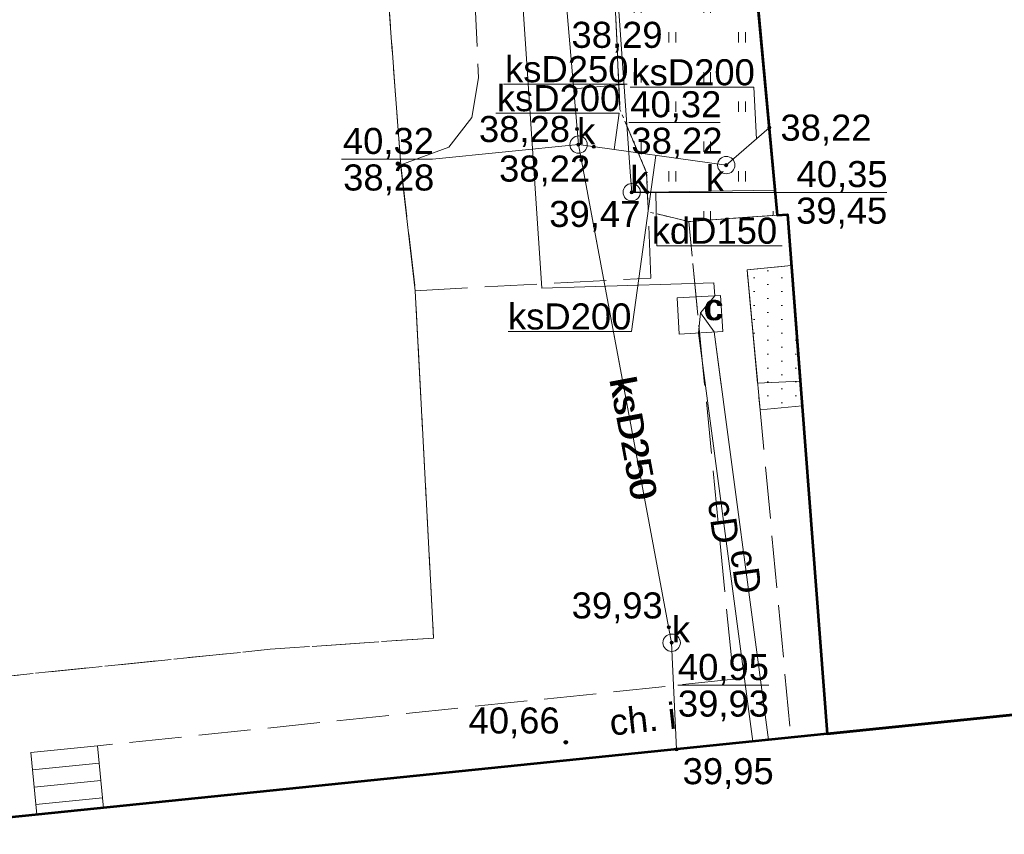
# Model space of a CAD drawing. Header units: millimetres. Extents: x 6503307 to 6504695, y 5886099 to 5887123.
# Tile 52 of 77: x 6504072 to 6504101, y 5886232 to 5886255. Entities that reach past the tile are written whole.
import ezdxf
from ezdxf.enums import TextEntityAlignment as Align

# ---------------------------------------------------------------- set-up
doc = ezdxf.new("R2010")
doc.units = ezdxf.units.MM
for name, pattern in [('OTKC_A05', [1.5, 1, -0.5]), ('OTKJ_A05', [2, 1.5, -0.5]), ('OTKU_A05', [2, 1.5, -0.5]), ('OTZT_A05', [1.5, 1, -0.5])]:
    doc.linetypes.add(name, pattern=pattern)
for name, color, linetype, lineweight in [('Budynki EGiB', 18, 'Continuous', 0), ('isa_V10520003E16E075_TUsr', 7, 'Continuous', 25), ('isa_V10520003E16E075_TUsr_19165818BF56C1D4', 5, 'OTKJ_A05', 25), ('Komunikacja (linie)', 18, 'Continuous', 0), ('Komunikacja (obszary)', 18, 'Continuous', 0), ('Obiekty związane z budynkami EGiB (obszary)', 18, 'Continuous', 0), ('Pikiety', 18, 'Continuous', 0), ('Zagospodarowanie terenu (obszary)', 18, 'Continuous', 0)]:
    doc.layers.add(name, color=color, linetype=linetype, lineweight=lineweight)
for name, color, linetype, lineweight, true_color in [('Przewody ciepłownicze', 7, 'Continuous', 0, 0xd200d2), ('Przewody kanalizacyjne', 7, 'Continuous', 0, 0x803300), ('Punkty o określonej wysokości', 7, 'Continuous', 0, 0x803300), ('Symbole liniowe', 7, 'Continuous', 0, 0x0a0909), ('Urządzenia związane z siecią (obszary)', 7, 'Continuous', 0, 0xd200d2), ('Urządzenia związane z siecią (punkty)', 7, 'Continuous', 0, 0x803300)]:
    doc.layers.add(name, color=color, linetype=linetype, lineweight=lineweight, true_color=true_color)
doc.styles.add('DOMYSLNA_CZCIONKA', font='arial.ttf')

# ---------------------------------------------------------------- blocks, each defined once
blk = doc.blocks.new('OTRS_P05')
at = {"layer": 'isa_V10520003E16E075_TUsr', "true_color": 0x0a0909}
h = blk.add_hatch(color=18, dxfattribs=at)
h.dxf.hatch_style = 1
h.paths.add_polyline_path([(0.09, 0, 1), (-0.09, 0, 1)])
at = {"layer": 'isa_V10520003E16E075_TUsr', "color": 18, "true_color": 0x0a0909}
blk.add_lwpolyline([(0.09, 0, 1), (-0.09, 0, 1)], format="xyb", close=True, dxfattribs=at)
at = {"layer": 'isa_V10520003E16E075_TUsr_19165818BF56C1D4', "color": 18, "true_color": 0x0a0909}
blk.add_circle((0, 0), 0.09, dxfattribs=at)
blk = doc.blocks.new('SUKS_P05')
at = {"color": 36, "linetype": 'Continuous', "lineweight": 18, "true_color": 0x803300}
blk.add_circle((0, 0), 0.5, dxfattribs=at)
blk = doc.blocks.new('SUPS01_05')
at = {"lineweight": 18, "true_color": 0x803300}
h = blk.add_hatch(color=36, dxfattribs=at)
h.dxf.hatch_style = 1
h.paths.add_polyline_path([(-0.09, 0, 1), (0.09, 0, 1)])
at = {"color": 18, "lineweight": 18, "true_color": 0x0a0909}
blk.add_circle((0, 0), 0.09, dxfattribs=at)

msp = doc.modelspace()

# ---------------------------------------------------------------- hatches: boundary and pattern name
at = {"layer": 'Obiekty związane z budynkami EGiB (obszary)'}
h = msp.add_hatch(dxfattribs=at)
h.set_pattern_fill('OTBJ', color=256, scale=0.2, style=0, pattern_type=0)
h.set_pattern_definition([(0, (6504093.374, 5886244.15906), (0, 0.4), [0, -0.8]), (0, (6504093.774, 5886244.35906), (0, 0.4), [0, -0.8])])
h.paths.add_polyline_path([(6504093.17399, 5886247.98606), (6504093.54999, 5886243.95906), (6504094.75778, 5886244.07148), (6504094.44733, 5886248.10472)], flags=0)
h = msp.add_hatch(dxfattribs=at)
h.set_pattern_fill('OTBJ', style=0)
h.set_pattern_definition([(0, (6504093.374, 5886244.15906), (0, 0.4), [0, -0.8]), (0, (6504093.774, 5886244.35906), (0, 0.4), [0, -0.8])])
h.paths.add_polyline_path([(6504093.17399, 5886247.98606), (6504093.47826, 5886244.72739), (6504094.70308, 5886244.78213), (6504094.44733, 5886248.10472)], flags=16)
at = {"layer": 'Zagospodarowanie terenu (obszary)'}
h = msp.add_hatch(dxfattribs=at)
h.set_pattern_fill('OTZT', color=256, scale=0.2, style=0, pattern_type=0)
h.set_pattern_definition([(90, (6504088.924, 5886250.525), (-2, 1e-16), [0.3, -1.7]), (90, (6504089.124, 5886250.525), (-2, 1e-16), [0.3, -1.7]), (90, (6504089.924, 5886249.375), (-2, 1e-16), [0.3, -1.7]), (90, (6504090.124, 5886249.375), (-2, 1e-16), [0.3, -1.7])])
h.paths.add_polyline_path([(6504094.04399, 5886249.55706), (6504092.30903, 5886268.1534), (6504091.91401, 5886268.13666), (6504091.92399, 5886267.87706), (6504091.65399, 5886267.86706), (6504091.64406, 5886268.12534), (6504091.12008, 5886268.10336), (6504089.85375, 5886268.05025), (6504089.85399, 5886268.03706), (6504089.86399, 5886267.77706), (6504089.62399, 5886267.76706), (6504089.59399, 5886268.02706), (6504089.59326, 5886268.03933), (6504088.82399, 5886268.00706), (6504089.51399, 5886252.59706), (6504090.28399, 5886250.77706), (6504090.32849, 5886249.65362), (6504091.49599, 5886249.37506)], flags=0)
at = {"layer": 'Zagospodarowanie terenu (obszary)', "ltscale": 0.1}
h = msp.add_hatch(dxfattribs=at)
h.set_pattern_fill('OTZT', style=0)
h.set_pattern_definition([(90, (6504088.924, 5886250.525), (-2, 1e-16), [0.3, -1.7]), (90, (6504089.124, 5886250.525), (-2, 1e-16), [0.3, -1.7]), (90, (6504089.924, 5886249.375), (-2, 1e-16), [0.3, -1.7]), (90, (6504090.124, 5886249.375), (-2, 1e-16), [0.3, -1.7])])
h.paths.add_polyline_path([(6504094.04399, 5886249.55706), (6504092.30903, 5886268.1534), (6504091.91401, 5886268.13666), (6504091.92399, 5886267.87706), (6504091.65399, 5886267.86706), (6504091.64406, 5886268.12534), (6504091.12008, 5886268.10336), (6504089.85375, 5886268.05025), (6504089.85399, 5886268.03706), (6504089.86399, 5886267.77706), (6504089.62399, 5886267.76706), (6504089.59399, 5886268.02706), (6504089.59326, 5886268.03933), (6504088.82399, 5886268.00706), (6504089.51399, 5886252.59706), (6504090.28399, 5886250.77706), (6504090.32849, 5886249.65362), (6504091.49599, 5886249.37506)], flags=16)

# ---------------------------------------------------------------- linework, layer by layer
at = {"layer": 'Budynki EGiB', "color": 7, "linetype": 'Continuous', "lineweight": 53}
for p, q in [((6504090.38399, 5886288.78706), (6504094.04399, 5886249.55706)), ((6504094.04399, 5886249.55706), (6504094.33399, 5886249.57706)), ((6504094.33399, 5886249.57706), (6504094.70308, 5886244.78213))]:
    msp.add_line(p, q, dxfattribs=at)
at = {"layer": 'Budynki EGiB', "color": 7, "linetype": 'Continuous', "lineweight": 53, "flags": 128}
for points in [[(6504101.89399, 5886289.79706), (6504090.38399, 5886288.78706), (6504094.04399, 5886249.55706), (6504094.33399, 5886249.57706), (6504095.48399, 5886234.63706), (6504106.53399, 5886235.76706), (6504105.09399, 5886250.47706), (6504105.35399, 5886250.54706), (6504101.89399, 5886289.79706)], [(6504106.76399, 5886235.78706), (6504106.53399, 5886235.76706), (6504095.48399, 5886234.63706), (6504068.07399, 5886231.83706), (6504069.28399, 5886220.57706), (6504107.97399, 5886224.41706), (6504106.76399, 5886235.78706)]]:
    msp.add_lwpolyline(points, close=True, dxfattribs=at)
at = {"layer": 'Komunikacja (linie)', "color": 250, "linetype": 'Continuous', "lineweight": 13, "flags": 128}
msp.add_lwpolyline([(6504083.78737, 5886244.29433), (6504083.62506, 5886247.38408)], dxfattribs=at)
at = {"layer": 'Komunikacja (obszary)', "color": 7, "linetype": 'OTKJ_A05', "lineweight": 0}
for p, q in [((6504089.51399, 5886252.59706), (6504088.82399, 5886268.00706)), ((6504084.95399, 5886263.89706), (6504085.44399, 5886253.50706)), ((6504085.44399, 5886253.50706), (6504085.25399, 5886252.36706)), ((6504090.28399, 5886250.77706), (6504089.51399, 5886252.59706)), ((6504085.25399, 5886252.36706), (6504084.59399, 5886251.51706)), ((6504084.59399, 5886251.51706), (6504083.20399, 5886251.00706)), ((6504083.20399, 5886251.00706), (6504083.62506, 5886247.38408)), ((6504090.40399, 5886247.74706), (6504090.28399, 5886250.77706)), ((6504083.62506, 5886247.38408), (6504090.40399, 5886247.74706))]:
    msp.add_line(p, q, dxfattribs=at)
at = {"layer": 'Komunikacja (obszary)', "color": 7, "linetype": 'OTKU_A05', "lineweight": 0}
for p, q in [((6504083.20399, 5886251.00706), (6504082.26399, 5886263.73706)), ((6504083.62506, 5886247.38408), (6504083.20399, 5886251.00706)), ((6504083.78737, 5886244.29433), (6504083.62506, 5886247.38408))]:
    msp.add_line(p, q, dxfattribs=at)
at = {"layer": 'Komunikacja (obszary)', "color": 7, "linetype": 'OTKC_A05', "lineweight": 0}
for p, q in [((6504094.04399, 5886249.55706), (6504091.49599, 5886249.37506)), ((6504094.33399, 5886249.57706), (6504094.04399, 5886249.55706)), ((6504094.44733, 5886248.10472), (6504094.33399, 5886249.57706)), ((6504091.49599, 5886249.37506), (6504091.95678, 5886244.6594)), ((6504093.17399, 5886247.98606), (6504094.44733, 5886248.10472)), ((6504093.47826, 5886244.72739), (6504093.17399, 5886247.98606))]:
    msp.add_line(p, q, dxfattribs=at)
at = {"layer": 'Komunikacja (obszary)', "color": 7, "linetype": 'OTKU_A05', "lineweight": 0, "flags": 128}
for points in [[(6504057.14981, 5886264.12399), (6504058.39999, 5886235.64606), (6504058.42604, 5886234.9215), (6504075.07432, 5886236.6205), (6504079.45159, 5886237.06721), (6504084.14999, 5886237.39106), (6504083.62506, 5886247.38408), (6504083.20399, 5886251.00706), (6504082.26399, 5886263.73706), (6504082.20112, 5886265.29002), (6504075.33399, 5886264.98706), (6504073.26399, 5886264.90706), (6504062.06399, 5886264.37706), (6504060.52399, 5886264.24706), (6504057.23399, 5886264.12706), (6504057.14981, 5886264.12399)], [(6504074.47499, 5886234.28906), (6504074.65319, 5886232.50914), (6504094.43652, 5886234.53006), (6504093.54999, 5886243.95906), (6504093.17399, 5886247.98606), (6504094.44733, 5886248.10472), (6504094.33399, 5886249.57706), (6504094.04399, 5886249.55706), (6504091.49599, 5886249.37506), (6504092.78299, 5886236.20406), (6504074.47499, 5886234.28906)]]:
    msp.add_lwpolyline(points, close=True, dxfattribs=at)
for points in [[(6504084.14999, 5886237.39106), (6504083.62506, 5886247.38408)], [(6504084.14999, 5886237.39106), (6504079.45159, 5886237.06721), (6504075.07432, 5886236.6205), (6504058.42604, 5886234.9215), (6504058.39999, 5886235.64606)]]:
    msp.add_lwpolyline(points, dxfattribs=at)
at = {"layer": 'Obiekty związane z budynkami EGiB (obszary)', "color": 18, "linetype": 'Continuous', "lineweight": 18, "true_color": 0x000000, "flags": 128}
msp.add_lwpolyline([(6504093.17399, 5886247.98606), (6504093.54999, 5886243.95906), (6504094.75778, 5886244.07148), (6504094.44733, 5886248.10472), (6504093.17399, 5886247.98606)], close=True, dxfattribs=at)
at = {"layer": 'Obiekty związane z budynkami EGiB (obszary)', "color": 7, "linetype": 'Continuous', "lineweight": 13, "flags": 128}
msp.add_lwpolyline([(6504093.17399, 5886247.98606), (6504093.47826, 5886244.72739), (6504094.70308, 5886244.78213), (6504094.44733, 5886248.10472)], close=True, dxfattribs=at)
at = {"layer": 'Obiekty związane z budynkami EGiB (obszary)', "color": 0, "linetype": 'Continuous', "lineweight": 18, "flags": 128}
msp.add_lwpolyline([(6504072.55499, 5886234.09706), (6504072.7332, 5886232.31301), (6504074.65399, 5886232.50106), (6504074.47499, 5886234.28906), (6504072.55499, 5886234.09706)], close=True, dxfattribs=at)
at = {"layer": 'Przewody ciepłownicze', "color": 212, "linetype": 'Continuous', "lineweight": 18, "true_color": 0xd200d2, "flags": 128}
for points in [[(6504083.86399, 5886308.56706), (6504084.01399, 5886307.76706), (6504084.14399, 5886304.39706), (6504082.60399, 5886304.27706), (6504082.82399, 5886301.27706), (6504083.99399, 5886301.22706), (6504084.66399, 5886287.79706), (6504085.93399, 5886267.39706), (6504087.26399, 5886247.45706), (6504092.21399, 5886247.60706), (6504092.24399, 5886247.23706), (6504091.83399, 5886246.74706)], [(6504093.34399, 5886234.41706), (6504091.77399, 5886246.16706), (6504091.83399, 5886246.74706)], [(6504093.79399, 5886234.46706), (6504092.22399, 5886246.19706), (6504091.83399, 5886246.74706)]]:
    msp.add_lwpolyline(points, dxfattribs=at)
at = {"layer": 'Przewody ciepłownicze', "color": 212, "linetype": 'Continuous', "lineweight": 0, "flags": 128}
for points in [[(6504084.49, 5886291.28473), (6504084.66399, 5886287.79706), (6504085.93399, 5886267.39706), (6504087.26399, 5886247.45706), (6504092.21399, 5886247.60706), (6504092.24399, 5886247.23706), (6504091.83399, 5886246.74706)], [(6504091.97533, 5886244.66023), (6504091.77399, 5886246.16706), (6504091.83399, 5886246.74706)], [(6504092.42699, 5886244.68041), (6504092.22399, 5886246.19706), (6504091.83399, 5886246.74706)]]:
    msp.add_lwpolyline(points, dxfattribs=at)
at = {"layer": 'Przewody kanalizacyjne', "color": 36, "linetype": 'Continuous', "lineweight": 18, "true_color": 0x803300, "flags": 128}
for points in [[(6504086.95399, 5886291.15706), (6504086.98399, 5886290.70706), (6504087.71399, 5886280.44706), (6504087.87399, 5886278.09706), (6504088.39399, 5886270.79706), (6504088.67399, 5886266.84706), (6504089.82399, 5886250.66706), (6504089.85399, 5886250.21706)], [(6504088.32399, 5886251.58706), (6504087.90399, 5886256.49706)], [(6504092.57399, 5886250.99706), (6504093.81399, 5886252.06706)], [(6504091.14399, 5886234.19706), (6504091.00399, 5886237.25706), (6504088.32399, 5886251.58706)], [(6504088.32399, 5886251.58706), (6504092.57399, 5886250.99706)], [(6504093.97399, 5886250.27706), (6504090.30399, 5886250.21706), (6504089.85399, 5886250.21706)]]:
    msp.add_lwpolyline(points, dxfattribs=at)
at = {"layer": 'Przewody kanalizacyjne', "color": 46, "linetype": 'Continuous', "lineweight": 0, "ltscale": 0.1, "flags": 128}
for points in [[(6504086.95399, 5886291.15706), (6504086.98399, 5886290.70706), (6504087.71399, 5886280.44706), (6504087.87399, 5886278.09706), (6504088.39399, 5886270.79706), (6504088.67399, 5886266.84706), (6504089.82399, 5886250.66706), (6504089.85399, 5886250.21706)], [(6504088.32399, 5886251.58706), (6504087.90399, 5886256.49706)], [(6504092.57399, 5886250.99706), (6504093.81399, 5886252.06706)], [(6504088.32399, 5886251.58706), (6504092.57399, 5886250.99706)], [(6504093.97399, 5886250.27706), (6504090.30399, 5886250.21706), (6504089.85399, 5886250.21706)]]:
    msp.add_lwpolyline(points, dxfattribs=at)
at = {"layer": 'Przewody kanalizacyjne', "color": 18, "linetype": 'Continuous', "lineweight": 0, "true_color": 0x000000, "flags": 128}
msp.add_lwpolyline([(6504086.16651, 5886253.32519), (6504089.71903, 5886253.32519), (6504088.18653, 5886253.1941)], dxfattribs=at)
at = {"layer": 'Przewody kanalizacyjne', "color": 250, "linetype": 'Continuous', "lineweight": 0, "ltscale": 0.1, "flags": 128}
for points in [[(6504086.16651, 5886253.32519), (6504089.71903, 5886253.32519), (6504088.18653, 5886253.1941)], [(6504089.81235, 5886253.2363), (6504093.36487, 5886253.2363), (6504093.44199, 5886251.74606)], [(6504085.93846, 5886252.4913), (6504089.49099, 5886252.4913), (6504089.34576, 5886251.44522)], [(6504090.55104, 5886250.2211), (6504090.57627, 5886248.67792), (6504094.18762, 5886248.67792)]]:
    msp.add_lwpolyline(points, dxfattribs=at)
at = {"layer": 'Przewody kanalizacyjne', "color": 46, "linetype": 'Continuous', "lineweight": 0, "flags": 128}
msp.add_lwpolyline([(6504089.63898, 5886244.55582), (6504088.32399, 5886251.58706)], dxfattribs=at)
at = {"layer": 'Przewody kanalizacyjne', "color": 0, "linetype": 'Continuous', "lineweight": 0, "flags": 128}
msp.add_lwpolyline([(6504086.29371, 5886246.21126), (6504089.84624, 5886246.21126), (6504090.54963, 5886251.27809)], dxfattribs=at)
at = {"layer": 'Punkty o określonej wysokości', "color": 46, "linetype": 'Continuous', "lineweight": 0, "ltscale": 0.1, "flags": 128}
for points in [[(6504089.77429, 5886252.22327), (6504092.39622, 5886252.22327)], [(6504081.50197, 5886251.16749), (6504084.12391, 5886251.16749), (6504088.31899, 5886251.58806)], [(6504081.50197, 5886251.16749), (6504084.12391, 5886251.16749)], [(6504089.85299, 5886250.21406), (6504094.57247, 5886250.21406), (6504097.1944, 5886250.21406)], [(6504094.57247, 5886250.21406), (6504097.1944, 5886250.21406)]]:
    msp.add_lwpolyline(points, dxfattribs=at)
at = {"layer": 'Punkty o określonej wysokości', "color": 36, "linetype": 'Continuous', "lineweight": 0, "true_color": 0x803300, "flags": 128}
msp.add_lwpolyline([(6504091.18377, 5886236.03085), (6504093.8057, 5886236.03085)], dxfattribs=at)
at = {"layer": 'Symbole liniowe', "color": 0, "linetype": 'Continuous', "lineweight": 18, "flags": 128}
for points in [[(6504072.60469, 5886233.59954), (6504074.5248, 5886233.79155)], [(6504072.65439, 5886233.10201), (6504074.57461, 5886233.29404)], [(6504072.70408, 5886232.60449), (6504074.62441, 5886232.79652)]]:
    msp.add_lwpolyline(points, dxfattribs=at)
at = {"layer": 'Urządzenia związane z siecią (obszary)', "color": 212, "linetype": 'Continuous', "lineweight": 18, "true_color": 0xd200d2, "flags": 128}
msp.add_lwpolyline([(6504091.16399, 5886247.17706), (6504091.22399, 5886246.13706), (6504092.47399, 5886246.20706), (6504092.41399, 5886247.24706), (6504091.16399, 5886247.17706)], close=True, dxfattribs=at)
at = {"layer": 'Urządzenia związane z siecią (obszary)', "color": 212, "linetype": 'Continuous', "lineweight": 13, "ltscale": 0.1, "flags": 128}
msp.add_lwpolyline([(6504091.16399, 5886247.17706), (6504091.22399, 5886246.13706), (6504092.47399, 5886246.20706), (6504092.41399, 5886247.24706)], close=True, dxfattribs=at)
at = {"layer": 'Zagospodarowanie terenu (obszary)', "color": 18, "linetype": 'OTZT_A05', "lineweight": 18, "true_color": 0x000000, "flags": 128}
msp.add_lwpolyline([(6504094.04399, 5886249.55706), (6504092.30903, 5886268.1534), (6504091.91401, 5886268.13666), (6504091.92399, 5886267.87706), (6504091.65399, 5886267.86706), (6504091.64406, 5886268.12534), (6504091.12008, 5886268.10336), (6504089.85375, 5886268.05025), (6504089.85399, 5886268.03706), (6504089.86399, 5886267.77706), (6504089.62399, 5886267.76706), (6504089.59399, 5886268.02706), (6504089.59326, 5886268.03933), (6504088.82399, 5886268.00706), (6504089.51399, 5886252.59706), (6504090.28399, 5886250.77706), (6504090.32849, 5886249.65362), (6504091.49599, 5886249.37506), (6504094.04399, 5886249.55706)], close=True, dxfattribs=at)
at = {"layer": 'Zagospodarowanie terenu (obszary)', "color": 250, "linetype": 'OTZT_A05', "lineweight": 13, "ltscale": 0.1, "flags": 128}
msp.add_lwpolyline([(6504094.04399, 5886249.55706), (6504092.30903, 5886268.1534), (6504091.91401, 5886268.13666), (6504091.92399, 5886267.87706), (6504091.65399, 5886267.86706), (6504091.64406, 5886268.12534), (6504091.12008, 5886268.10336), (6504089.85375, 5886268.05025), (6504089.85399, 5886268.03706), (6504089.86399, 5886267.77706), (6504089.62399, 5886267.76706), (6504089.59399, 5886268.02706), (6504089.59326, 5886268.03933), (6504088.82399, 5886268.00706), (6504089.51399, 5886252.59706), (6504090.28399, 5886250.77706), (6504090.32849, 5886249.65362), (6504091.49599, 5886249.37506)], close=True, dxfattribs=at)

# ---------------------------------------------------------------- block references
at = {"layer": 'Pikiety', "color": 18, "true_color": 0x000000, "xscale": 0.5, "yscale": 0.5, "zscale": 0.5}
for p in [(6504083.125, 5886251.03906), (6504087.957, 5886234.39206)]:
    msp.add_blockref('OTRS_P05', p, dxfattribs=at)
at = {"layer": 'Pikiety', "color": 250, "ltscale": 0.1, "xscale": 0.05, "yscale": 0.05, "zscale": 0.05}
msp.add_blockref('OTRS_P05', (6504083.125, 5886251.03906), dxfattribs=at)
at = {"layer": 'Punkty o określonej wysokości', "color": 36, "true_color": 0x803300, "xscale": 0.5, "yscale": 0.5, "zscale": 0.5}
for p in [(6504088.28129, 5886252.03648), (6504093.81499, 5886252.07606), (6504088.31899, 5886251.58806), (6504088.76468, 5886251.52593), (6504088.40196, 5886251.14578), (6504092.57299, 5886250.99506), (6504089.85299, 5886250.21406), (6504090.30299, 5886250.22106), (6504090.92403, 5886237.70135), (6504091.00699, 5886237.25906), (6504091.14299, 5886234.18806)]:
    msp.add_blockref('SUPS01_05', p, dxfattribs=at)
at = {"layer": 'Punkty o określonej wysokości', "color": 46, "ltscale": 0.1, "xscale": 0.05, "yscale": 0.05, "zscale": 0.05}
for p in [(6504088.28129, 5886252.03648), (6504093.81499, 5886252.07606), (6504088.31899, 5886251.58806), (6504088.76468, 5886251.52593), (6504088.40196, 5886251.14578), (6504092.57299, 5886250.99506), (6504089.85299, 5886250.21406), (6504090.30299, 5886250.22106)]:
    msp.add_blockref('SUPS01_05', p, dxfattribs=at)
at = {"layer": 'Urządzenia związane z siecią (punkty)', "color": 36, "true_color": 0x803300, "xscale": 0.5, "yscale": 0.5, "zscale": 0.5}
for p in [(6504088.32399, 5886251.58706), (6504092.57399, 5886250.99706), (6504089.85399, 5886250.21706), (6504091.00399, 5886237.25706)]:
    msp.add_blockref('SUKS_P05', p, dxfattribs=at)
at = {"layer": 'Urządzenia związane z siecią (punkty)', "color": 46, "ltscale": 0.1, "xscale": 0.05, "yscale": 0.05, "zscale": 0.05}
for p in [(6504088.32399, 5886251.58706), (6504092.57399, 5886250.99706), (6504089.85399, 5886250.21706)]:
    msp.add_blockref('SUKS_P05', p, dxfattribs=at)

# ---------------------------------------------------------------- texts
at = {"layer": 'Komunikacja (obszary)', "color": 0, "style": 'DOMYSLNA_CZCIONKA'}
msp.add_text('ch. i', height=0.75, rotation=6.269125, dxfattribs=at).set_placement((6504090.17309, 5886235.05943), align=Align.MIDDLE_CENTER)
at = {"layer": 'Pikiety', "color": 0, "style": 'DOMYSLNA_CZCIONKA'}
msp.add_text('40,66', height=0.75, dxfattribs=at).set_placement((6504086.46925, 5886235.01955), align=Align.MIDDLE_CENTER)
at = {"layer": 'Przewody ciepłownicze', "color": 212, "true_color": 0xd200d2, "style": 'DOMYSLNA_CZCIONKA'}
for rotation, p in [(277.610613, (6504092.49848, 5886240.74498)), (277.623437, (6504093.14605, 5886239.30805))]:
    msp.add_text('cD', height=0.75, rotation=rotation, dxfattribs=at).set_placement(p, align=Align.MIDDLE_CENTER)
at = {"layer": 'Przewody kanalizacyjne', "color": 46, "lineweight": 0, "style": 'DOMYSLNA_CZCIONKA'}
for s, p in [('ksD250', (6504087.98525, 5886253.75812)), ('ksD200', (6504091.62221, 5886253.66923)), ('ksD200', (6504087.74832, 5886252.92423)), ('kdD150', (6504092.23552, 5886249.11085))]:
    msp.add_text(s, height=0.75, dxfattribs=at).set_placement(p, align=Align.MIDDLE_CENTER)
at = {"layer": 'Przewody kanalizacyjne', "color": 36, "true_color": 0x803300, "style": 'DOMYSLNA_CZCIONKA'}
msp.add_text('ksD200', height=0.75, dxfattribs=at).set_placement((6504088.06998, 5886246.64419), align=Align.MIDDLE_CENTER)
msp.add_text('ksD250', height=0.75, rotation=280.593098, dxfattribs=at).set_placement((6504089.90053, 5886243.15732), align=Align.MIDDLE_CENTER)
at = {"layer": 'Przewody kanalizacyjne', "color": 46, "lineweight": 0, "style": 'DOMYSLNA_CZCIONKA'}
msp.add_text('ksD250', height=0.75, rotation=280.593098, dxfattribs=at).set_placement((6504089.90834, 5886243.11556), align=Align.MIDDLE_CENTER)
at = {"layer": 'Punkty o określonej wysokości', "color": 46, "style": 'DOMYSLNA_CZCIONKA'}
for s, p in [('38,29', (6504089.43207, 5886254.74614)), ('40,32', (6504091.12359, 5886252.74899)), ('38,28', (6504086.76755, 5886252.03648)), ('38,22', (6504095.4468, 5886252.07606)), ('40,32', (6504082.85128, 5886251.69321)), ('38,22', (6504091.15609, 5886251.69755)), ('38,22', (6504087.34778, 5886250.89844)), ('40,35', (6504095.90996, 5886250.73978)), ('38,28', (6504082.86016, 5886250.64177)), ('39,47', (6504088.79156, 5886249.59357)), ('39,45', (6504095.89815, 5886249.68835))]:
    msp.add_text(s, height=0.75, dxfattribs=at).set_placement(p, align=Align.MIDDLE_CENTER)
at = {"layer": 'Punkty o określonej wysokości', "color": 36, "true_color": 0x803300, "style": 'DOMYSLNA_CZCIONKA'}
for s, p in [('39,93', (6504089.43628, 5886238.32884)), ('40,95', (6504092.49474, 5886236.55657)), ('39,93', (6504092.49474, 5886235.50514)), ('39,95', (6504092.63074, 5886233.56057))]:
    msp.add_text(s, height=0.75, dxfattribs=at).set_placement(p, align=Align.MIDDLE_CENTER)
at = {"layer": 'Urządzenia związane z siecią (obszary)', "color": 212, "style": 'DOMYSLNA_CZCIONKA'}
msp.add_text('c', height=0.75, dxfattribs=at).set_placement((6504092.18264, 5886246.91206), align=Align.MIDDLE_CENTER)
at = {"layer": 'Urządzenia związane z siecią (obszary)', "color": 212, "true_color": 0xd200d2, "style": 'DOMYSLNA_CZCIONKA'}
msp.add_text('c', height=0.75, dxfattribs=at).set_placement((6504092.23492, 5886246.91206), align=Align.MIDDLE_CENTER)
at = {"layer": 'Urządzenia związane z siecią (punkty)', "color": 46, "style": 'DOMYSLNA_CZCIONKA'}
for p in [(6504088.54365, 5886251.96913), (6504090.07365, 5886250.59913), (6504092.25563, 5886250.61499)]:
    msp.add_text('k', height=0.75, dxfattribs=at).set_placement(p, align=Align.MIDDLE_CENTER)
at = {"layer": 'Urządzenia związane z siecią (punkty)', "color": 36, "true_color": 0x803300, "style": 'DOMYSLNA_CZCIONKA'}
msp.add_text('k', height=0.75, dxfattribs=at).set_placement((6504091.273, 5886237.63913), align=Align.MIDDLE_CENTER)

doc.saveas('drawing.dxf')
